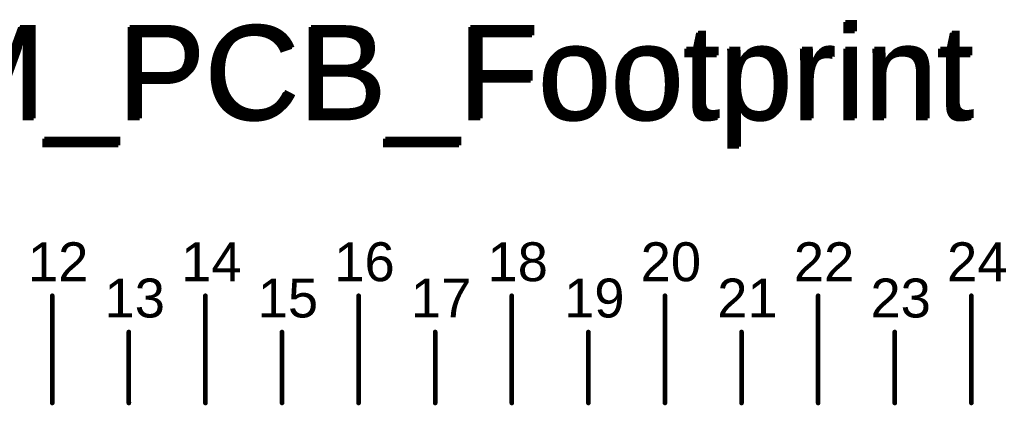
# Model space of a CAD drawing. Header units: inches. Extents: x -0.12 to 1.77, y 0 to 1.45.
# Tile 22 of 24: x 0.57 to 1.2, y 1.2 to 1.45. Entities that reach past the tile are written whole.
import ezdxf

# ---------------------------------------------------------------- set-up
doc = ezdxf.new("R2010")
doc.units = ezdxf.units.IN
doc.header["$MEASUREMENT"] = 0
doc.layers.add('Mechanical 7', color=56, linetype='Continuous')
doc.layers.add('Top Overlay', color=2, linetype='Continuous')
doc.styles.add('Arial', font='txt', dxfattribs={"height": 0.2})

# ---------------------------------------------------------------- blocks, each defined once
blk = doc.blocks.new('OSM__S____S_S______P________S____1')
at = {"layer": 'Mechanical 7', "const_width": 0.003}
for points in [[(-0.00002, 0.67846), (-0.00001, 0.60956)], [(0.0984, 0.67846), (0.09841, 0.60956)], [(0.19683, 0.67846), (0.19683, 0.60956)], [(0.29525, 0.67846), (0.29526, 0.60956)], [(0.39368, 0.67846), (0.39369, 0.60956)], [(0.4921, 0.67846), (0.49211, 0.60956)], [(0.04919, 0.65515), (0.04919, 0.60956)], [(0.14761, 0.65515), (0.14762, 0.60956)], [(0.24603, 0.65515), (0.24604, 0.60956)], [(0.34446, 0.65515), (0.34447, 0.60956)], [(0.44289, 0.65515), (0.44289, 0.60956)], [(0.54132, 0.65515), (0.54133, 0.60956)]]:
    blk.add_lwpolyline(points, dxfattribs=at)
at = {"layer": 'Mechanical 7', "const_width": 0.0015}
for points in [[(-0.00077, 0.67846, 1), (0.00073, 0.67846, 1)], [(0.09765, 0.67846, 1), (0.09915, 0.67846, 1)], [(0.19608, 0.67846, 1), (0.19758, 0.67846, 1)], [(0.2945, 0.67846, 1), (0.296, 0.67846, 1)], [(0.39293, 0.67846, 1), (0.39443, 0.67846, 1)], [(0.49135, 0.67846, 1), (0.49285, 0.67846, 1)], [(0.04844, 0.65515, 1), (0.04994, 0.65515, 1)], [(0.14686, 0.65515, 1), (0.14836, 0.65515, 1)], [(0.24528, 0.65515, 1), (0.24678, 0.65515, 1)], [(0.34371, 0.65515, 1), (0.34521, 0.65515, 1)], [(0.44214, 0.65515, 1), (0.44364, 0.65515, 1)], [(0.54057, 0.65515, 1), (0.54207, 0.65515, 1)], [(-0.00076, 0.60956, 1), (0.00074, 0.60956, 1)], [(0.04844, 0.60956, 1), (0.04994, 0.60956, 1)], [(0.09766, 0.60956, 1), (0.09916, 0.60956, 1)], [(0.14687, 0.60956, 1), (0.14837, 0.60956, 1)], [(0.19608, 0.60956, 1), (0.19758, 0.60956, 1)], [(0.24529, 0.60956, 1), (0.24679, 0.60956, 1)], [(0.29451, 0.60956, 1), (0.29601, 0.60956, 1)], [(0.34372, 0.60956, 1), (0.34522, 0.60956, 1)], [(0.39294, 0.60956, 1), (0.39444, 0.60956, 1)], [(0.44214, 0.60956, 1), (0.44364, 0.60956, 1)], [(0.49136, 0.60956, 1), (0.49286, 0.60956, 1)], [(0.54058, 0.60956, 1), (0.54208, 0.60956, 1)]]:
    blk.add_lwpolyline(points, format="xyb", close=True, dxfattribs=at)
at = {"layer": 'Mechanical 7', "style": 'Arial'}
for s, p in [('12', (-0.01564, 0.68782)), ('14', (0.08278, 0.68782)), ('16', (0.1812, 0.68782)), ('18', (0.27963, 0.68782)), ('20', (0.37805, 0.68782)), ('22', (0.47648, 0.68782)), ('13', (0.03356, 0.66451)), ('19', (0.32884, 0.66451)), ('21', (0.42726, 0.66451)), ('23', (0.5257, 0.66451)), ('15', (0.13199, 0.66451)), ('17', (0.23041, 0.66451))]:
    blk.add_text(s, height=0.025, dxfattribs=at).set_placement(p)
blk = doc.blocks.new('OSM__SIZE_M_MEDIUM__PLATFORM_SIDE_2')
at = {"layer": 'Mechanical 7', "const_width": 0.003}
for points in [[(-0.29529, 0.67846), (-0.29528, 0.60956)], [(-0.19687, 0.67846), (-0.19686, 0.60956)], [(-0.09845, 0.67846), (-0.09844, 0.60956)], [(-0.00003, 0.67846), (-0.00002, 0.60956)], [(0.0984, 0.67846), (0.09841, 0.60956)], [(0.19683, 0.67846), (0.19683, 0.60956)], [(0.29526, 0.67846), (0.29527, 0.60956)], [(-0.24609, 0.65515), (-0.24608, 0.60956)], [(-0.14767, 0.65515), (-0.14766, 0.60956)], [(-0.04924, 0.65515), (-0.04924, 0.60956)], [(0.04919, 0.65515), (0.04919, 0.60956)], [(0.14761, 0.65515), (0.14761, 0.60956)], [(0.24605, 0.65515), (0.24605, 0.60956)]]:
    blk.add_lwpolyline(points, dxfattribs=at)
at = {"layer": 'Mechanical 7', "const_width": 0.0015}
for points in [[(-0.29604, 0.67846, 1), (-0.29454, 0.67846, 1)], [(-0.19762, 0.67846, 1), (-0.19612, 0.67846, 1)], [(-0.0992, 0.67846, 1), (-0.0977, 0.67846, 1)], [(-0.00078, 0.67846, 1), (0.00072, 0.67846, 1)], [(0.09765, 0.67846, 1), (0.09915, 0.67846, 1)], [(0.19608, 0.67846, 1), (0.19758, 0.67846, 1)], [(0.29451, 0.67846, 1), (0.29601, 0.67846, 1)], [(-0.24684, 0.65515, 1), (-0.24534, 0.65515, 1)], [(-0.14842, 0.65515, 1), (-0.14692, 0.65515, 1)], [(-0.04999, 0.65515, 1), (-0.04849, 0.65515, 1)], [(0.04844, 0.65515, 1), (0.04994, 0.65515, 1)], [(0.14686, 0.65515, 1), (0.14836, 0.65515, 1)], [(0.2453, 0.65515, 1), (0.2468, 0.65515, 1)], [(-0.29603, 0.60956, 1), (-0.29453, 0.60956, 1)], [(-0.24683, 0.60956, 1), (-0.24533, 0.60956, 1)], [(-0.19761, 0.60956, 1), (-0.19611, 0.60956, 1)], [(-0.14841, 0.60956, 1), (-0.14691, 0.60956, 1)], [(-0.09919, 0.60956, 1), (-0.09769, 0.60956, 1)], [(-0.04999, 0.60956, 1), (-0.04849, 0.60956, 1)], [(-0.00077, 0.60956, 1), (0.00073, 0.60956, 1)], [(0.04844, 0.60956, 1), (0.04994, 0.60956, 1)], [(0.09766, 0.60956, 1), (0.09916, 0.60956, 1)], [(0.14686, 0.60956, 1), (0.14836, 0.60956, 1)], [(0.19608, 0.60956, 1), (0.19758, 0.60956, 1)], [(0.2453, 0.60956, 1), (0.2468, 0.60956, 1)], [(0.29452, 0.60956, 1), (0.29602, 0.60956, 1)]]:
    blk.add_lwpolyline(points, format="xyb", close=True, dxfattribs=at)
at = {"layer": 'Mechanical 7', "style": 'Arial'}
for s, p in [('12', (-0.31091, 0.68782)), ('14', (-0.21249, 0.68782)), ('16', (-0.11407, 0.68782)), ('18', (-0.01565, 0.68782)), ('20', (0.08278, 0.68782)), ('22', (0.1812, 0.68782)), ('24', (0.27964, 0.68782)), ('13', (-0.26171, 0.66451)), ('19', (0.03356, 0.66451)), ('21', (0.13199, 0.66451)), ('23', (0.23042, 0.66451)), ('15', (-0.16329, 0.66451)), ('17', (-0.06486, 0.66451))]:
    blk.add_text(s, height=0.025, dxfattribs=at).set_placement(p)
blk = doc.blocks.new('OSM__S____0_Z_____P________S____3')
at = {"layer": 'Mechanical 7', "style": 'Arial'}
blk.add_text('OSM-M_PCB_Footprint', height=0.06, rotation=360, dxfattribs=at).set_placement((-0.58764, 0.79244))

msp = doc.modelspace()

# ---------------------------------------------------------------- block references
for name, p in [('OSM__S____0_Z_____P________S____3', (0.88582, 0.59055)), ('OSM__S____S_S______P________S____1', (0.59055, 0.59055)), ('OSM__SIZE_M_MEDIUM__PLATFORM_SIDE_2', (0.88583, 0.59055))]:
    msp.add_blockref(name, p)

# ---------------------------------------------------------------- texts
at = {"layer": 'Top Overlay', "style": 'Arial'}
msp.add_text('OSM-M_PCB_Footprint', height=0.06, dxfattribs=at).set_placement((0.29683, 1.3817))

doc.saveas('drawing.dxf')
